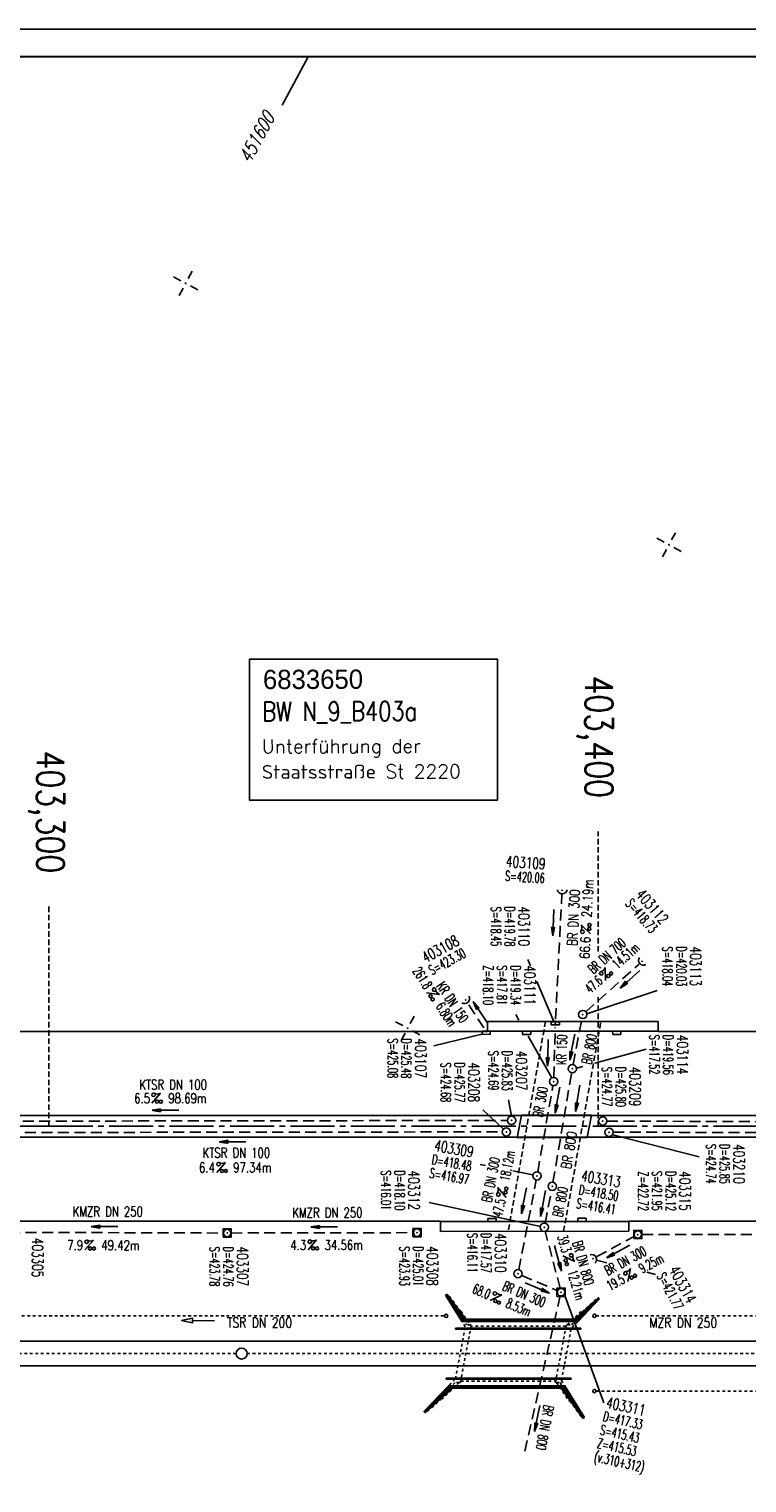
# Model space of a CAD drawing. Extents: x 0 to 1135, y 0 to 420.
# Tile 7 of 36: x 567 to 697, y 155 to 420. Entities that reach past the tile are written whole.
import ezdxf
from ezdxf.enums import TextEntityAlignment as Align

# ---------------------------------------------------------------- set-up
doc = ezdxf.new("R2010")
doc.units = 0
doc.header["$LTSCALE"] = 2
doc.header["$MEASUREMENT"] = 0
for name, pattern in [('ACAD_ISO02W100', [0.5, 0.25, -0.25]), ('ACAD_ISO03W100', [0.5, 0.25, -0.25]), ('ACAD_ISO10W100W', [0.5, 0.25, -0.25]), ('ACHSE', [5.5, 4, -0.5, 0.5, -0.5]), ('AUSGEZOGEN', [0]), ('GESTRICH-X2', [1.5, 1, -0.5]), ('GESTRICHELT', [0.75, 0.5, -0.25])]:
    doc.linetypes.add(name, pattern=pattern)
doc.layers.get('0').update_dxf_attribs({"linetype": 'AUSGEZOGEN'})
for name, color, linetype in [('ACHSETOP', 250, 'ACHSE'), ('Bahnachse', 7, 'CONTINUOUS'), ('BAUWO', 250, 'CONTINUOUS'), ('BAUWU', 250, 'GESTRICHELT'), ('BW-SCHRIFT', 250, 'AUSGEZOGEN'), ('FBR', 8, 'CONTINUOUS'), ('Gleisachse', 7, 'CONTINUOUS'), ('HEKTOM', 250, 'GESTRICHELT'), ('Ingenieurbauwerke', 15, 'CONTINUOUS'), ('KANAL', 7, 'GESTRICH-X2'), ('NETZ', 250, 'CONTINUOUS'), ('PFEIL', 7, 'CONTINUOUS'), ('RAHMEN', 250, 'AUSGEZOGEN'), ('SCHACHTNR', 6, 'CONTINUOUS'), ('SCHSYMBOL', 7, 'CONTINUOUS'), ('TEXTO', 4, 'CONTINUOUS'), ('TEXTU', 4, 'CONTINUOUS'), ('Tiefenentwässerung', 15, 'CONTINUOUS')]:
    doc.layers.add(name, color=color, linetype=linetype)
doc.styles.add('ROMANS', font='romans.shx', dxfattribs={"width": 0.8})
doc.styles.add('UNIR-O', font='unir_o.shx')

# ---------------------------------------------------------------- blocks, each defined once
blk = doc.blocks.new('IKR')
at = {"color": 0}
for p, q in [((-2.5, 0), (-1, 0)), ((0, 1), (0, 2.5)), ((1, 0), (2.5, 0)), ((0, -2.5), (0, -1))]:
    blk.add_line(p, q, dxfattribs=at)
blk.add_circle((0, 0), 0.05, dxfattribs=at)
blk.add_point((0, 0), dxfattribs=at)
blk = doc.blocks.new('40')
at = {"color": 0}
blk.add_arc((0.02, 0.31), 0.91, 192.5363, 347.4637, dxfattribs=at)
blk.add_point((0, 0), dxfattribs=at)
blk = doc.blocks.new('GST')
at = {"color": 0}
blk.add_circle((0, 0), 0.75, dxfattribs=at)
blk.add_point((0, 0), dxfattribs=at)
blk = doc.blocks.new('10')
blk.add_blockref('GST', (0, 0))
blk = doc.blocks.new('PROM')
blk.add_line((1.57, 1.82), (0.02, 0.02))
for centre, radius in [((0.32, 1.51), 0.317), ((0.94, 0.29), 0.283), ((1.64, 0.29), 0.283)]:
    blk.add_circle(centre, radius)
blk.add_arc((0.99, 2.68), 1.03, 239.1414, 303.3549)
blk = doc.blocks.new('PFEIL2')
at = {"color": 0}
for p, q in [((0.88, 0), (-2.4, -0.01)), ((0.88, -0.27), (0.88, 0.28)), ((0.88, 0.28), (2.43, 0.01)), ((0.91, 0.27), (0.88, 0.26)), ((0.97, 0.26), (0.88, 0.25)), ((1.02, 0.25), (0.88, 0.23)), ((1.07, 0.24), (0.88, 0.21)), ((1.13, 0.23), (0.88, 0.19)), ((1.18, 0.22), (0.88, 0.17)), ((1.24, 0.21), (0.88, 0.15)), ((1.29, 0.21), (0.88, 0.14)), ((1.34, 0.2), (0.88, 0.12)), ((1.4, 0.19), (0.88, 0.1)), ((1.45, 0.18), (0.88, 0.08)), ((1.51, 0.17), (0.88, 0.06)), ((1.56, 0.16), (0.88, 0.04)), ((1.61, 0.15), (0.88, 0.02)), ((1.67, 0.14), (0.88, 0.01)), ((1.72, 0.13), (0.88, -0.01)), ((1.78, 0.12), (0.88, -0.03)), ((1.83, 0.11), (0.88, -0.05)), ((1.88, 0.1), (0.88, -0.07)), ((1.94, 0.09), (0.88, -0.09)), ((2.05, 0.08), (0.88, -0.12)), ((1.99, 0.08), (0.88, -0.11)), ((2.1, 0.07), (0.88, -0.14)), ((2.15, 0.06), (0.88, -0.16)), ((2.21, 0.05), (0.88, -0.18)), ((2.26, 0.04), (0.88, -0.2)), ((2.32, 0.03), (0.88, -0.22)), ((2.37, 0.02), (0.88, -0.23)), ((2.42, 0.01), (0.88, -0.25)), ((2.43, 0.01), (0.88, -0.27))]:
    blk.add_line(p, q, dxfattribs=at)
blk = doc.blocks.new('20')
blk.add_lwpolyline([(-0.75, -0.75), (0.75, -0.75), (0.75, 0.75), (-0.75, 0.75)], close=True)
blk.add_circle((0, 0), 0.676)
blk.add_point((0, 0))
blk = doc.blocks.new('42')
at = {"color": 0}
blk.add_arc((-0.02, -0.31), 0.91, 12.5363, 167.4637, dxfattribs=at)
blk.add_point((0, 0), dxfattribs=at)
blk = doc.blocks.new('30')
at = {"color": 0}
for p, q in [((-0.75, -0.29), (-0.75, 0.29)), ((-0.75, 0.29), (0.75, 0.29)), ((0.75, 0.29), (0.75, -0.29)), ((0.75, -0.29), (-0.75, -0.29))]:
    blk.add_line(p, q, dxfattribs=at)
blk.add_point((0, 0), dxfattribs=at)
blk = doc.blocks.new('30S')
at = {"color": 0}
for p, q in [((-0.75, -0.58), (-0.75, 0)), ((-0.75, 0), (0.75, 0)), ((0.75, 0), (0.75, -0.58)), ((0.75, -0.58), (-0.75, -0.58))]:
    blk.add_line(p, q, dxfattribs=at)
blk.add_point((0, 0), dxfattribs=at)

msp = doc.modelspace()

# ---------------------------------------------------------------- linework, layer by layer
at = {"layer": 'ACHSETOP'}
msp.add_lwpolyline([(25, 220.37), (70.24, 220.37), (320.24, 220.37), (570.24, 220.37), (770.24, 220.37), (895.24, 220.37), (945.24, 220.37), (950, 220.37)], dxfattribs=at)
at = {"layer": 'Bahnachse', "linetype": 'ACAD_ISO10W100W'}
for points in [[(552.81, 179.03), (604.35, 179.02)], [(606.35, 179.02), (650.88, 179.02)], [(650.1, 179.02), (703.35, 179.02)]]:
    msp.add_lwpolyline(points, dxfattribs=at)
at = {"layer": 'Bahnachse', "linetype": 'Continuous'}
msp.add_circle((605.35, 179.03), 1, dxfattribs=at)
at = {"layer": 'BAUWO'}
for p, q in [((681.18, 239.45), (650.12, 239.42)), ((650.12, 239.42), (650.12, 237.67)), ((681.18, 239.45), (681.18, 237.7)), ((681.18, 237.7), (650.12, 237.67)), ((656.29, 222.4), (655.52, 218.29)), ((669.02, 222.42), (656.29, 222.4)), ((668.26, 218.31), (669.02, 222.42)), ((655.52, 218.29), (668.26, 218.31)), ((675.82, 203.06), (641.54, 203.05)), ((641.54, 203.05), (641.54, 201.26)), ((675.82, 201.27), (641.54, 201.26)), ((675.82, 203.06), (675.82, 201.27))]:
    msp.add_line(p, q, dxfattribs=at)
at = {"layer": 'BAUWU'}
for p, q in [((660.65, 239.44), (653.86, 201.26)), ((663.95, 201.27), (670.73, 239.45))]:
    msp.add_line(p, q, dxfattribs=at)
at = {"layer": 'BW-SCHRIFT'}
msp.add_lwpolyline([(606.76, 305.38), (651.89, 305.38), (651.89, 279.72), (606.76, 279.72)], close=True, dxfattribs=at)
at = {"layer": 'FBR'}
for points in [[(25, 237.62), (70.24, 237.62), (320.24, 237.62), (570.24, 237.62), (650.12, 237.62)], [(681.18, 237.62), (770.24, 237.62), (895.24, 237.62), (945.24, 237.62), (950, 237.62)], [(25, 203.12), (70.24, 203.12), (320.24, 203.12), (570.24, 203.12), (641.54, 203.12)], [(675.82, 203.12), (770.24, 203.12), (895.24, 203.12), (945.24, 203.12), (950, 203.12)]]:
    msp.add_lwpolyline(points, dxfattribs=at)
for points in [[(25, 222.37, -0.000001), (70.24, 222.37, -0.000001), (195.24, 222.37, 0.000001), (320.24, 222.37, 0.000001), (445.24, 222.37, -0.000001), (570.24, 222.37, -0.000001), (670.24, 222.37, 0.000001), (770.24, 222.37), (786.31, 222.37)], [(25, 218.37, -0.000001), (70.24, 218.37, -0.000001), (195.24, 218.37, 0.000001), (320.24, 218.37, 0.000001), (445.24, 218.37, -0.000001), (570.24, 218.37, -0.000001), (670.24, 218.37, 0.000001), (770.24, 218.37), (786.29, 218.37)]]:
    msp.add_lwpolyline(points, format="xyb", dxfattribs=at)
at = {"layer": 'Gleisachse', "linetype": 'Continuous'}
for p, q in [((552.45, 181.29), (941.6, 181.27)), ((939.04, 176.77), (552.44, 176.79))]:
    msp.add_line(p, q, dxfattribs=at)
at = {"layer": 'HEKTOM'}
for p, q in [((670.25, 252.16), (670.25, 274)), ((570.25, 220.36), (570.25, 260.36)), ((670.25, 220.37), (670.25, 243.88))]:
    msp.add_line(p, q, dxfattribs=at)
at = {"layer": 'Ingenieurbauwerke', "linetype": 'Continuous'}
for p, q in [((642.46, 189.63), (642.71, 189.78)), ((642.46, 189.63), (645.42, 184.88)), ((642.65, 189.51), (642.73, 189.56)), ((642.65, 189.51), (645.43, 185.06)), ((642.71, 189.78), (642.8, 189.84)), ((642.71, 189.78), (645.37, 185.54)), ((642.72, 189.79), (645.8, 185.28)), ((642.73, 189.8), (646.12, 185.28)), ((642.73, 189.56), (645.48, 185.15)), ((643.49, 188.54), (645.71, 185.28)), ((643.5, 188.77), (645.88, 185.28)), ((665.86, 185.28), (670.26, 189.18)), ((669.81, 188.78), (666.22, 185.28)), ((669.7, 188.58), (666.32, 185.28)), ((666.56, 185.15), (670.21, 188.96)), ((666.57, 184.88), (670.49, 188.97)), ((666.6, 185.06), (670.28, 188.9)), ((666.81, 185.57), (670.27, 189.18)), ((670.27, 189.18), (670.2, 189.25)), ((670.28, 188.9), (670.21, 188.96)), ((670.49, 188.97), (670.27, 189.18)), ((644.41, 187.56), (645.96, 185.28)), ((644.43, 187.04), (645.63, 185.28)), ((645.37, 185.54), (645.12, 185.37)), ((645.53, 185.3), (645.28, 185.14)), ((645.53, 185.28), (645.29, 185.12)), ((645.32, 186.35), (646.05, 185.28)), ((645.37, 185.54), (645.53, 185.3)), ((645.53, 185.3), (645.59, 185.3)), ((645.53, 185.28), (666.53, 185.28)), ((667.58, 186.81), (666.02, 185.28)), ((668.69, 187.8), (666.12, 185.28)), ((668.25, 187.07), (666.42, 185.28)), ((666.47, 185.3), (666.45, 185.28)), ((666.47, 185.3), (666.54, 185.3)), ((666.53, 185.28), (666.73, 185.07)), ((666.81, 185.57), (666.54, 185.3)), ((666.54, 185.3), (666.75, 185.09)), ((666.81, 185.57), (667.02, 185.35)), ((644.26, 183.67), (667.06, 183.67)), ((644.26, 183.67), (644.26, 183.47)), ((644.26, 183.47), (667.06, 183.47)), ((645.42, 184.88), (666.57, 184.88)), ((645.43, 185.06), (666.6, 185.06)), ((645.48, 185.15), (666.56, 185.15)), ((664.64, 184.27), (664.44, 184.27)), ((665.33, 183.59), (665.4, 183.67)), ((667.06, 183.67), (667.06, 183.47)), ((638.53, 168.46), (643.02, 173.15)), ((638.74, 168.53), (643, 172.97)), ((638.75, 168.25), (642.79, 172.47)), ((638.76, 168.24), (643.77, 172.75)), ((643.38, 172.75), (638.76, 168.24)), ((638.81, 168.47), (643.04, 172.88)), ((643.28, 172.75), (639.89, 169.44)), ((643.48, 172.75), (639.99, 169.35)), ((643.58, 172.75), (641.29, 170.52)), ((643.18, 172.75), (641.34, 170.96)), ((642.54, 174.57), (665.34, 174.57)), ((642.54, 174.57), (642.54, 174.37)), ((642.54, 174.37), (665.34, 174.37)), ((642.79, 172.47), (642.58, 172.68)), ((643.68, 172.75), (642.6, 171.7)), ((643.06, 172.73), (642.79, 172.47)), ((643.06, 172.73), (642.85, 172.95)), ((643.07, 172.75), (642.86, 172.96)), ((643, 172.97), (664.16, 172.97)), ((643.02, 173.15), (664.17, 173.15)), ((643.04, 172.88), (664.11, 172.88)), ((643.06, 172.73), (643.13, 172.73)), ((643.07, 172.75), (664.06, 172.75)), ((643.15, 172.75), (643.13, 172.73)), ((644.19, 174.37), (644.26, 174.44)), ((662.65, 173.77), (662.45, 173.77)), ((663.47, 172.75), (667.49, 167.24)), ((663.55, 172.75), (664.68, 171.1)), ((663.63, 172.75), (665.94, 169.37)), ((663.72, 172.75), (667.2, 167.64)), ((663.8, 172.75), (667.07, 167.96)), ((663.89, 172.75), (666.12, 169.48)), ((663.9, 172.61), (664.05, 172.38)), ((663.97, 172.75), (665.17, 170.99)), ((664.01, 172.73), (664.07, 172.73)), ((664.06, 172.75), (664.31, 172.92)), ((664.07, 172.73), (664.32, 172.9)), ((664.07, 172.73), (664.23, 172.5)), ((667.49, 167.48), (664.11, 172.88)), ((667.57, 167.52), (664.16, 172.97)), ((667.77, 167.41), (664.17, 173.15)), ((664.23, 172.5), (664.47, 172.67)), ((667.51, 167.25), (664.23, 172.5)), ((665.34, 174.57), (665.34, 174.37)), ((639.91, 169.75), (639.98, 169.69)), ((638.53, 168.46), (638.75, 168.25)), ((638.74, 168.53), (638.81, 168.47)), ((638.82, 168.19), (638.75, 168.25)), ((666.57, 168.96), (666.64, 169.01)), ((667.51, 167.25), (667.43, 167.2)), ((667.49, 167.48), (667.57, 167.52)), ((667.51, 167.25), (667.77, 167.41))]:
    msp.add_line(p, q, dxfattribs=at)
at = {"layer": 'Ingenieurbauwerke', "linetype": 'ACAD_ISO02W100'}
for p, q in [((645.21, 186.66), (642.8, 189.84)), ((667.23, 186.59), (670.2, 189.25)), ((644.58, 186.23), (645.27, 186.71)), ((645.27, 186.71), (646.94, 184.27)), ((667.13, 186.7), (664.64, 184.27)), ((667.72, 186.09), (667.13, 186.7)), ((664.39, 184.02), (647.09, 184.02)), ((644.95, 173.77), (641.87, 170.76)), ((645.2, 174.02), (662.5, 174.02)), ((662.65, 173.77), (664.98, 170.35)), ((641.79, 170.85), (638.82, 168.19)), ((641.3, 171.35), (641.87, 170.76)), ((665.64, 170.8), (664.98, 170.35)), ((665.08, 170.42), (667.43, 167.2))]:
    msp.add_line(p, q, dxfattribs=at)
at = {"layer": 'Ingenieurbauwerke', "linetype": 'ACAD_ISO03W100'}
for p, q in [((645.59, 185.3), (646.29, 184.27)), ((666.44, 185.28), (665.4, 184.27)), ((644.26, 174.44), (646.05, 183.88)), ((645.15, 173.77), (647.14, 184.27)), ((646.05, 183.88), (645.42, 184.88)), ((646.94, 184.27), (646.29, 184.27)), ((646.94, 184.27), (647.14, 184.27)), ((662.45, 173.77), (664.44, 184.27)), ((663.55, 174.15), (665.33, 183.59)), ((664.64, 184.27), (665.4, 184.27)), ((666.57, 184.88), (665.4, 183.67)), ((644.19, 174.37), (643.02, 173.15)), ((644.19, 173.77), (643.15, 172.75)), ((644.95, 173.77), (644.19, 173.77)), ((644.95, 173.77), (645.15, 173.77)), ((662.65, 173.77), (663.3, 173.77)), ((663.3, 173.77), (664.01, 172.73)), ((663.55, 174.15), (664.17, 173.15))]:
    msp.add_line(p, q, dxfattribs=at)
at = {"layer": 'Ingenieurbauwerke', "linetype": 'Continuous'}
for points in [[(661.05, 185.28), (661.06, 185.33)], [(663.09, 185.28), (663.1, 185.33)]]:
    msp.add_lwpolyline(points, dxfattribs=at)
at = {"layer": 'KANAL'}
for p, q in [((662.48, 239.85), (663.63, 262.54)), ((667.98, 241.21), (677.69, 249.89)), ((649.42, 238.28), (646.53, 242.73)), ((662.16, 229.26), (662.42, 238.36)), ((665.66, 231.6), (667.29, 239.99)), ((659.23, 212.09), (662, 227.78)), ((662.01, 210.19), (665.39, 230.11)), ((556.53, 221.3), (653.7, 221.44)), ((671.83, 221.33), (776.45, 220.92)), ((556.91, 219.24), (652.75, 219.36)), ((672.97, 219.29), (776.42, 219.16)), ((655.79, 194.3), (658.96, 210.6)), ((660.57, 202.73), (661.74, 208.71)), ((554.04, 201.12), (601.95, 200.96)), ((603.47, 200.96), (636.52, 201.03)), ((663.31, 190.91), (660.6, 201.29)), ((669.96, 196.66), (676.79, 200.35)), ((678.22, 200.68), (738.97, 200.62)), ((656.33, 193.26), (662.79, 190.48)), ((663.33, 189.52), (656.83, 161.02))]:
    msp.add_line(p, q, dxfattribs=at)
at = {"layer": 'NETZ'}
msp.add_line((617.47, 414.98), (612.71, 406.18), dxfattribs=at)
at = {"layer": 'RAHMEN'}
msp.add_line((1135, 420), (0, 420), dxfattribs=at)
at = {"layer": 'RAHMEN', "const_width": 0.35}
msp.add_lwpolyline([(25, 5), (1130, 5), (1130, 415), (25, 415), (25, 5)], dxfattribs=at)
at = {"layer": 'SCHACHTNR'}
for p, q in [((657.89, 249.6), (657.41, 250.73)), ((662.14, 239.42), (659.1, 246.71)), ((668.16, 240.85), (680.94, 245.09)), ((655.82, 239.7), (655.24, 240.72)), ((649.09, 237.12), (640.33, 235.04)), ((661.81, 229.21), (657.49, 236.78)), ((669.6, 231.85), (678.98, 234.4)), ((666.28, 230.95), (667.44, 231.26)), ((654.44, 222.2), (653.91, 225.22)), ((652.95, 219.91), (649.26, 223.35)), ((672.92, 218.83), (688.6, 214.82)), ((648.73, 213.45), (649.75, 213.24)), ((654.72, 212.25), (658.35, 211.52)), ((659.72, 202.17), (639.48, 206.52)), ((669.95, 196), (671.81, 195.56)), ((679.07, 193.82), (680.68, 193.43)), ((664.22, 189.42), (671.28, 170.07))]:
    msp.add_line(p, q, dxfattribs=at)
at = {"layer": 'Tiefenentwässerung', "linetype": 'ACAD_ISO03W100'}
msp.add_line((669.84, 185.91), (719.54, 185.91), dxfattribs=at)
for points in [[(553.35, 185.87), (577.64, 185.91), (602.6, 185.9), (627.61, 185.89), (642.25, 185.89)], [(669.84, 172.21), (702.6, 172.2), (727.6, 172.18), (752.24, 172.17)]]:
    msp.add_lwpolyline(points, dxfattribs=at)
at = {"layer": 'Tiefenentwässerung', "linetype": 'Continuous'}
msp.add_lwpolyline([(600.42, 184.99), (596.42, 185.04), (596.43, 185.44), (594.42, 185.06), (596.42, 184.64), (596.42, 185.04)], dxfattribs=at)
for centre in [(642.55, 185.89), (669.54, 185.91), (669.54, 172.21)]:
    msp.add_circle(centre, 0.3, dxfattribs=at)

# ---------------------------------------------------------------- block references
at = {"layer": 'NETZ', "rotation": 151.5965}
for p in [(595.16, 373.74), (683.13, 326.17), (635.56, 238.21)]:
    msp.add_blockref('IKR', p, dxfattribs=at)
at = {"layer": 'PFEIL'}
for p, rotation in [((662.07, 257.45), 267.0769354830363), ((676.03, 247.14), 221.8412354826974), ((648.81, 241.06), 123.0896354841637), ((661.07, 233.74), 268.3717354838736), ((665.51, 234.77), 259.0485354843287), ((662.82, 225.15), 259.9712354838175), ((666.5, 225.49), 260.3077354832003), ((591.49, 223.31), 180.0765354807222), ((603.71, 217.56), 180.059335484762), ((656.72, 206.85), 258.9866354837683), ((660.18, 206.34), 258.9965354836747), ((580.41, 202.13), 179.8137354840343), ((620.4, 202.08), 180.1101354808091), ((662.92, 196.35), 284.5063354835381), ((673.86, 197.61), 208.3925354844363), ((659.16, 190.95), 336.6858354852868), ((659.15, 167.24), 257.8169604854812)]:
    msp.add_blockref('PFEIL2', p, dxfattribs=dict(at, rotation=rotation))
at = {"layer": 'SCHSYMBOL'}
for name, p, rotation in [('40', (663.67, 263.28), 3.548496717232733e-05), ('40', (678.24, 250.39), 312.011257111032), ('40', (646.12, 243.36), 44.29359286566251), ('10', (667.43, 240.71), 3.548496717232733e-05), ('30', (662.44, 239.12), 3.548496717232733e-05), ('30S', (649.85, 237.69), 359.8237287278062), ('30S', (657.24, 237.67), 0.07829616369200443), ('30S', (673.62, 237.67), 0.2668766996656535), ('10', (665.52, 230.85), 3.548496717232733e-05), ('10', (662.14, 228.52), 3.548496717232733e-05), ('10', (654.47, 221.45), 3.548496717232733e-05), ('10', (653.51, 219.34), 3.548496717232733e-05), ('10', (671.07, 221.33), 3.548496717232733e-05), ('10', (672.22, 219.29), 3.548496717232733e-05), ('10', (659.1, 211.35), 3.548496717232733e-05), ('10', (661.87, 209.45), 3.548496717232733e-05), ('20', (602.72, 200.96), 3.548496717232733e-05), ('20', (637.28, 201.03), 3.548496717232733e-05), ('30S', (650.92, 203.04), 179.9324651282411), ('10', (660.42, 202.01), 3.548496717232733e-05), ('30S', (667.28, 203.06), 180.0678174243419), ('20', (677.45, 200.69), 3.548496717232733e-05), ('42', (669.31, 196.29), 300.5928438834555), ('10', (655.64, 193.56), 3.548496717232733e-05), ('20', (663.48, 190.18), 3.548496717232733e-05)]:
    msp.add_blockref(name, p, dxfattribs=dict(at, rotation=rotation))
at = {"layer": 'TEXTU'}
for p, rotation in [((668.87, 255.35), 87.07693548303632), ((671.56, 246.86), 41.84123548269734), ((638.96, 244.67), 303.3376961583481), ((589, 224.58), 0.07653548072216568), ((600.82, 211.97), 0.05933548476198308), ((653.48, 207.37), 78.98663548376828), ((576.82, 197.86), 359.8137354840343), ((617.43, 197.87), 0.1101354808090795), ((663.79, 196.8), 286.0968418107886), ((675.63, 192.14), 28.39253548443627), ((650.53, 188.69), 336.6858354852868)]:
    msp.add_blockref('PROM', p, dxfattribs=dict(at, rotation=rotation))

# ---------------------------------------------------------------- texts
at = {"layer": 'BW-SCHRIFT'}
for s, height, style, p in [('6833650', 3.5, 'UNIR-O', (609.23, 299.92)), ('Unterführung der', 2.5, 'ROMANS', (609.01, 288.24)), ('Staatsstraße St 2220', 2.5, 'ROMANS', (609.03, 283.6))]:
    msp.add_text(s, height=height, rotation=0.1716, dxfattribs=dict(at, style=style)).set_placement(p)
at = {"layer": 'BW-SCHRIFT', "style": 'ROMANS', "width": 0.8}
msp.add_text('BW N_9_B403a', height=3.5, rotation=0.1716, dxfattribs=at).set_placement((609.09, 294.1))
at = {"layer": 'HEKTOM', "style": 'ROMANS', "width": 0.8}
for s, p in [('403,400', (667.89, 302.39)), ('403,300', (568.05, 288.71))]:
    msp.add_text(s, height=5, rotation=270, dxfattribs=at).set_placement(p)
at = {"layer": 'NETZ', "style": 'ROMANS', "oblique": 16.6, "width": 0.75}
msp.add_text('451600', height=2.5, rotation=61.5965, dxfattribs=at).set_placement((606.88, 395.41))
at = {"layer": 'SCHACHTNR', "style": 'ROMANS'}
for s, height, rotation, width, p in [('403109', 2, 356.2816, 0.7, (653.4, 267.57)), ('S=420.06', 1.8, 356.2816, 0.6, (653.25, 265.08)), ('403112', 2, 310.7178, 0.7, (676.97, 262.42)), ('S=418.45', 1.8, 270, 0.6, (650.76, 260.33)), ('D=419.78', 1.8, 270, 0.6, (653.25, 260.34)), ('403110', 2, 270, 0.7, (655.74, 260.34)), ('S=418.73', 1.8, 310.7178, 0.6, (675.08, 260.8)), ('403108', 2, 28.667, 0.7, (638.82, 250.04)), ('S=423.30', 1.8, 28.667, 0.6, (640.02, 247.82)), ('S=418.04', 1.8, 270, 0.6, (681.97, 253.07)), ('D=420.03', 1.8, 270, 0.6, (684.48, 253.1)), ('403113', 2, 270, 0.7, (686.99, 253.09)), ('Z=418.10', 1.8, 270, 0.6, (649.32, 249.65)), ('S=417.81', 1.8, 270, 0.6, (651.83, 249.64)), ('D=419.34', 1.8, 270, 0.6, (654.32, 249.64)), ('403111', 2, 270, 0.7, (656.81, 249.65)), ('S=425.08', 1.8, 270, 0.6, (631.95, 236.36)), ('D=425.48', 1.8, 270, 0.6, (634.43, 236.36)), ('403107', 2, 270, 0.7, (636.95, 236.35)), ('S=417.52', 1.8, 270, 0.6, (679.57, 237.02)), ('D=419.56', 1.8, 270, 0.6, (682.09, 237.01)), ('403114', 2, 270, 0.7, (684.58, 237.01)), ('S=424.69', 1.8, 270, 0.6, (650.28, 234.1)), ('D=425.83', 1.8, 270, 0.6, (652.79, 234.09)), ('403207', 2, 270, 0.7, (655.28, 234.09)), ('S=424.68', 1.8, 270, 0.6, (641.62, 231.97)), ('D=425.77', 1.8, 270, 0.6, (644.13, 231.96)), ('403208', 2, 270, 0.7, (646.62, 231.96)), ('S=424.77', 1.8, 270, 0.6, (670.95, 231.18)), ('D=425.80', 1.8, 270, 0.6, (673.44, 231.18)), ('403209', 2, 270, 0.7, (675.95, 231.21)), ('403309', 2, 349.9629, 0.7, (640.28, 215.95)), ('S=424.74', 1.8, 270, 0.6, (689.86, 217.14)), ('D=425.85', 1.8, 270, 0.6, (692.35, 217.15)), ('403210', 2, 270, 0.7, (694.87, 217.14)), ('D=418.48', 1.8, 349.9629, 0.6, (639.85, 213.49)), ('S=416.01', 1.8, 270, 0.6, (630.73, 212.33)), ('D=418.10', 1.8, 270, 0.6, (633.22, 212.34)), ('403312', 2, 270, 0.7, (635.71, 212.34)), ('S=416.97', 1.8, 349.9629, 0.6, (639.42, 211.04)), ('403313', 2, 350.2995, 0.7, (667.01, 210.45)), ('Z=422.72', 1.8, 270, 0.6, (677.53, 212.18)), ('S=421.95', 1.8, 270, 0.6, (680.03, 212.22)), ('D=425.12', 1.8, 270, 0.6, (682.55, 212.21)), ('403315', 2, 270, 0.7, (685.04, 212.21)), ('D=418.50', 1.8, 350.2995, 0.6, (666.6, 207.99)), ('S=416.41', 1.8, 350.2995, 0.6, (666.16, 205.51)), ('403305', 2, 270, 0.7, (567.23, 200.07)), ('S=423.78', 1.8, 270, 0.6, (599.54, 198.47)), ('403307', 2, 270, 0.7, (604.51, 198.48)), ('S=423.93', 1.8, 270, 0.6, (634.1, 198.53)), ('D=425.01', 1.8, 270, 0.6, (636.59, 198.54)), ('403308', 2, 270, 0.7, (639.08, 198.54)), ('S=416.11', 1.8, 270, 0.6, (646.45, 200.96)), ('D=417.57', 1.8, 270, 0.6, (648.94, 200.96)), ('403310', 2, 270, 0.7, (651.46, 200.95)), ('D=424.76', 1.8, 270, 0.6, (602.02, 198.47)), ('S=421.77', 1.8, 298.224, 0.6, (680.84, 193.13)), ('403314', 2, 298.224, 0.7, (683.03, 194.31)), ('403311', 2, 347.5277, 0.7, (671.54, 169.22)), ('D=417.33', 1.8, 347.5277, 0.6, (670.99, 166.76)), ('S=415.43', 1.8, 347.5277, 0.6, (670.45, 164.33)), ('Z=415.53', 1.8, 347.5277, 0.6, (669.92, 161.9)), ('(v.310+312)', 1.8, 347.5277, 0.6, (669.37, 159.45))]:
    msp.add_text(s, height=height, rotation=rotation, dxfattribs=dict(at, width=width)).set_placement(p)
at = {"layer": 'TEXTO', "style": 'ROMANS'}
for s, rotation, width, p in [('BR DN 300', 87.0769, 0.75, (666.65, 258.29)), ('BR DN 700', 41.8412, 0.6, (672.42, 250.71)), ('KR DN 150', 303.3377, 0.6, (642.99, 242.45)), ('KR 150', 88.3717, 0.6, (664.51, 234.3)), ('BR 800', 79.0485, 0.6, (669.49, 234.26)), ('KTSR DN 100', 0.0765, 0.75, (592.89, 227.05)), ('BR 300', 79.9712, 0.6, (660.6, 224.66)), ('BR 800', 80.3077, 0.75, (665.82, 215.9)), ('KTSR DN 100', 0.0593, 0.75, (604.39, 214.66)), ('BR DN 300', 78.9866, 0.6, (651.59, 210.5)), ('BR 800', 78.9965, 0.6, (664.24, 206.46)), ('KMZR DN 250', 359.8137, 0.75, (580.99, 203.97)), ('KMZR DN 250', 0.1101, 0.75, (620.96, 203.77)), ('BR DN 800', 286.0968, 0.6, (666.65, 195.26)), ('BR DN 300', 28.3925, 0.6, (675.61, 195.12)), ('BR DN 300', 336.6858, 0.6, (656.41, 189.02)), ('BR DN 800', 259.4075, 0.6, (659.64, 165.72))]:
    msp.add_text(s, height=1.8, rotation=rotation, dxfattribs=dict(at, width=width)).set_placement(p, align=Align.CENTER)
at = {"layer": 'TEXTU', "style": 'ROMANS'}
for s, rotation, width, p in [('24.19m', 87.0769, 0.75, (669.03, 258.36)), ('66.6', 87.0769, 0.75, (668.63, 250.79)), ('14.51m', 41.8412, 0.6, (673.79, 248.88)), ('261.8', 303.3377, 0.6, (636.36, 248.62)), ('47.6', 41.8412, 0.6, (668.82, 244.42)), ('6.80m', 303.3377, 0.6, (640.6, 242.17)), ('6.5', 0.0765, 0.75, (585.78, 224.57)), ('98.69m', 0.0765, 0.75, (592.01, 224.58)), ('18.12m', 78.9866, 0.6, (654.06, 210.31)), ('6.4', 0.0593, 0.75, (597.59, 211.97)), ('97.34m', 0.0593, 0.75, (603.81, 211.98)), ('47.5', 78.9866, 0.6, (652.77, 203.79)), ('7.9', 359.8137, 0.75, (573.6, 197.86)), ('49.42m', 359.8137, 0.75, (579.81, 197.84)), ('4.3', 0.1101, 0.75, (614.21, 197.87)), ('34.56m', 0.1101, 0.75, (620.44, 197.88)), ('39.3', 286.0968, 0.6, (662.77, 200.31)), ('9.25m', 28.3925, 0.6, (678.26, 193.57)), ('12.21m', 286.0968, 0.6, (664.62, 193.92)), ('19.5', 28.3925, 0.6, (672.4, 190.41)), ('68.0', 336.6858, 0.6, (647.17, 190.14)), ('8.53m', 336.6858, 0.6, (653.28, 187.51))]:
    msp.add_text(s, height=1.8, rotation=rotation, dxfattribs=dict(at, width=width)).set_placement(p)
at = {"layer": 'Tiefenentwässerung', "linetype": 'Continuous', "style": 'ROMANS', "width": 0.8}
for s, oblique, p in [('TSR DN 200', 0, (602.68, 183.77)), ('MZR DN 250', 360, (679.54, 183.75))]:
    msp.add_text(s, height=1.8, rotation=359.9965, dxfattribs=dict(at, oblique=oblique)).set_placement(p)

doc.saveas('drawing.dxf')
